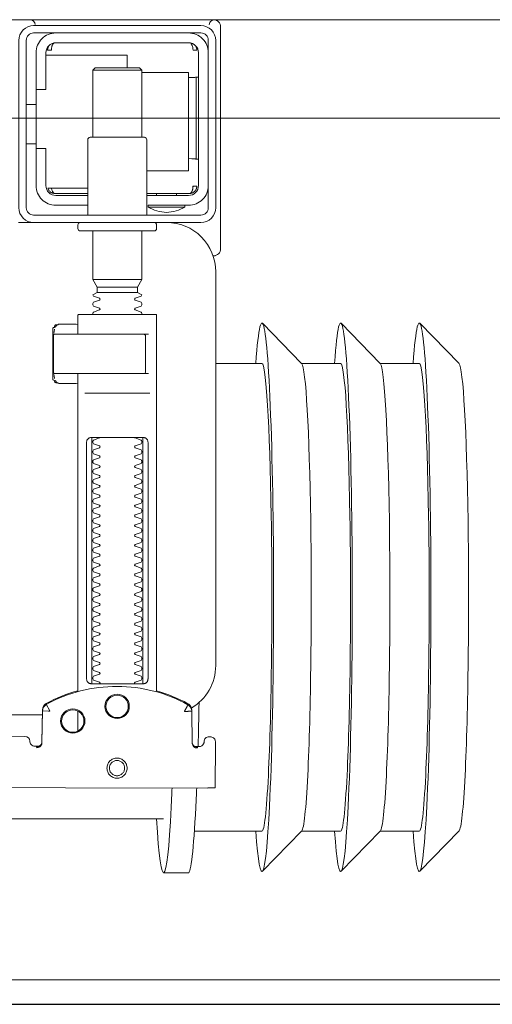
# Model space of a CAD drawing. Header units: millimetres. Extents: x 23192 to 177760, y -399809 to -79279.
# Tile 253 of 256: x 59392 to 59401, y -194641 to -194621. Entities that reach past the tile are written whole.
import ezdxf

# ---------------------------------------------------------------- set-up
doc = ezdxf.new("R2010")
doc.units = ezdxf.units.MM
doc.linetypes.add('DASHDOT', pattern=[25.4, 12.7, -6.35, 0, -6.35])
doc.layers.get('0').update_dxf_attribs({"lineweight": 0})
for name, color, linetype, lineweight in [('!! 0_ Istn-sciany', 3, 'Continuous', 30), ('!! 0_Osie', 1, 'DASHDOT', 13), ('!! 2 ZABUDOWA GK-MDF', 54, 'Continuous', 13), ('0-osie-liniA', 14, 'DASHDOT', 5)]:
    doc.layers.add(name, color=color, linetype=linetype, lineweight=lineweight)
doc.layers.add('!!_@ wypos sanit nd', color=7, linetype='Continuous', lineweight=0, plot=False)

# ---------------------------------------------------------------- blocks, each defined once
blk = doc.blocks.new('A$Cff2eaf8b')
for points in [[(-0.24945, 0.09108), (-0.24147, 0.09927)], [(-0.24136, 0.09113), (-0.23342, 0.09113), (-0.22548, 0.09927)], [(-0.22538, 0.09113), (-0.21743, 0.09113), (-0.2095, 0.09927)], [(-0.18941, 0.09963), (-0.19441, 0.09963)], [(-0.19567, 0.09113), (-0.20939, 0.09113)], [(-0.18941, 0.08863), (-0.04454, 0.08863), (-0.04035, 0.08853), (-0.03617, 0.08824), (-0.032, 0.08775), (-0.02786, 0.08707), (-0.02376, 0.08619), (-0.0197, 0.08513), (-0.0157, 0.08388), (-0.01176, 0.08244), (-0.00789, 0.08082), (-0.0041, 0.07902), (-0.0004, 0.07705), (0.0032, 0.0749), (0.0067, 0.0726), (0.01009, 0.07012), (0.01337, 0.0675)], [(-0.19839, 0.08237), (-0.11148, 0.08219)], [(-0.19594, 0.07411), (-0.19609, 0.07411), (-0.19639, 0.07411), (-0.19593, 0.07402), (-0.19578, 0.07396), (-0.19564, 0.07387), (-0.19551, 0.07376), (-0.1954, 0.07363), (-0.19532, 0.07349), (-0.19526, 0.07333), (-0.19523, 0.07317)], [(-0.16479, 0.06647), (-0.16466, 0.07302), (-0.16465, 0.07318), (-0.16461, 0.07333), (-0.16454, 0.07348), (-0.16445, 0.07361), (-0.16435, 0.07373), (-0.16422, 0.07383), (-0.16409, 0.07391), (-0.16394, 0.07396), (-0.16349, 0.07404), (-0.1638, 0.07405), (-0.16395, 0.07405)], [(-0.172, 0.07079), (-0.172, 0.06674)], [(0.16493, 0.0675), (-0.16477, 0.0675)], [(-0.172, 0.06279), (-0.172, -0.00182)], [(-0.1852, 0.06018), (-0.1852, 0.01218)], [(-0.1748, 0.01218), (-0.1748, 0.06018)], [(-0.17342, 0.00218), (-0.18659, 0.00218)], [(-0.172, 0.00012), (-0.17167, 0.00018), (-0.1682, 0.00018), (-0.1681, 0.00018), (-0.16799, 0.00016), (-0.16789, 0.00007), (-0.16779, 0.00006), (-0.16762, 0.00005), (-0.16752, 0.00005), (-0.16741, 0.00003), (-0.1673, -0.00004), (-0.16725, -0.00018), (-0.16725, -0.00044), (-0.16711, -0.00046), (-0.16701, -0.0005), (-0.16693, -0.00056), (-0.16688, -0.0007), (-0.16688, -0.01094), (-0.16692, -0.01107), (-0.16701, -0.01115), (-0.16725, -0.0112), (-0.16725, -0.01147), (-0.16728, -0.01157), (-0.16735, -0.01164), (-0.16746, -0.01168), (-0.16762, -0.01169), (-0.16775, -0.0117), (-0.16789, -0.01172), (-0.16797, -0.01179), (-0.16807, -0.01182), (-0.1682, -0.01182), (-0.17167, -0.01182), (-0.172, -0.01177)], [(-0.16829, 0.00017), (-0.16772, 0.00003), (-0.16738, -0.00042)], [(-0.18633, -0.00182), (-0.17526, -0.00182), (-0.17367, -0.00182)], [(-0.16723, -0.00083), (-0.16714, -0.00136), (-0.16713, -0.00163)], [(-0.24945, -0.00383), (-0.24147, -0.01202)], [(-0.24136, -0.00387), (-0.23342, -0.00387), (-0.22548, -0.01202)], [(-0.22538, -0.00387), (-0.21743, -0.00387), (-0.2095, -0.01202)], [(-0.2, -0.00387), (-0.20939, -0.00387)], [(-0.18633, -0.00982), (-0.18551, -0.00982), (-0.18567, -0.00972), (-0.1857, -0.00962)], [(-0.16738, -0.01122), (-0.16772, -0.01167), (-0.16829, -0.01182)], [(-0.16713, -0.01002), (-0.16714, -0.01028), (-0.16723, -0.01081)], [(-0.1841, -0.0183), (-0.1759, -0.0183)], [(-0.1759, -0.01936), (-0.1841, -0.01936)], [(-0.175, -0.02092), (-0.185, -0.02092)], [(-0.20001, -0.0258), (-0.19988, -0.02576), (-0.19976, -0.02573), (-0.19963, -0.02571), (-0.19948, -0.02571)], [(-0.20099, -0.02721), (-0.20099, -0.0722)], [(-0.19478, -0.0384), (-0.186, -0.0384)], [(-0.192, -0.038), (-0.192, -0.0384)], [(-0.188, -0.038), (-0.188, -0.0384)], [(-0.16664, -0.0395), (-0.16666, -0.03934), (-0.16669, -0.03923), (-0.16672, -0.03912), (-0.16675, -0.03902), (-0.16679, -0.03892), (-0.16684, -0.03881), (-0.16689, -0.03872), (-0.16695, -0.03863), (-0.16702, -0.03855), (-0.1671, -0.03848), (-0.16718, -0.03843), (-0.16729, -0.0384), (-0.16718, -0.03841), (-0.16708, -0.03842), (-0.16696, -0.03845), (-0.16686, -0.03848), (-0.16677, -0.03851), (-0.16666, -0.03856), (-0.16657, -0.03861), (-0.16646, -0.03868), (-0.16636, -0.03876), (-0.16627, -0.03884), (-0.16618, -0.03894), (-0.1661, -0.03904), (-0.16603, -0.03915), (-0.16598, -0.03926), (-0.16593, -0.03938), (-0.16589, -0.0395), (-0.174, -0.0395)], [(-0.174, -0.0384), (-0.16722, -0.0384)], [(-0.185, -0.063), (-0.1945, -0.063), (-0.1945, -0.043), (-0.186, -0.043)], [(-0.19591, -0.04539), (-0.19602, -0.04539), (-0.19616, -0.04539), (-0.19632, -0.04539), (-0.1965, -0.04539)], [(-0.185, -0.0498), (-0.185, -0.06342), (-0.1845, -0.06392), (-0.1755, -0.06392), (-0.175, -0.06342), (-0.175, -0.0498)], [(-0.1615, -0.0485), (-0.1635, -0.0485)], [(-0.1615, -0.0565), (-0.1635, -0.0565)], [(-0.1965, -0.06201), (-0.19632, -0.06201), (-0.19616, -0.06201), (-0.19602, -0.06201), (-0.19591, -0.06201)], [(-0.175, -0.06342), (-0.185, -0.06342)], [(-0.182, -0.06392), (-0.182, -0.0665), (-0.1655, -0.0665)], [(-0.16636, -0.06865), (-0.16625, -0.06854), (-0.16619, -0.06847), (-0.16612, -0.06839), (-0.16606, -0.0683), (-0.16601, -0.0682), (-0.16596, -0.06811), (-0.16592, -0.06801), (-0.16589, -0.0679), (-0.16586, -0.0678), (-0.16584, -0.06769), (-0.16583, -0.06759), (-0.16583, -0.06749), (-0.16593, -0.0675), (-0.16607, -0.0675), (-0.1663, -0.0675), (-0.16641, -0.0675), (-0.16651, -0.0675), (-0.16661, -0.0675), (-0.16661, -0.0676), (-0.16662, -0.0677), (-0.16663, -0.0678), (-0.16664, -0.0679), (-0.16665, -0.068), (-0.16667, -0.06811), (-0.1667, -0.06821), (-0.16673, -0.06831), (-0.16676, -0.06841), (-0.1668, -0.06852), (-0.16685, -0.06862), (-0.1669, -0.06871), (-0.16697, -0.0688), (-0.16704, -0.06887), (-0.16712, -0.06893), (-0.16725, -0.069), (-0.19475, -0.069), (-0.19493, -0.0689), (-0.19501, -0.06882), (-0.19508, -0.06874), (-0.19513, -0.06865), (-0.19518, -0.06855), (-0.19522, -0.06846), (-0.19526, -0.06835), (-0.19529, -0.06825), (-0.19532, -0.06813), (-0.19534, -0.06803), (-0.19536, -0.06793), (-0.19537, -0.06783), (-0.19538, -0.06772), (-0.19539, -0.0676), (-0.19539, -0.0675), (-0.19617, -0.06751), (-0.19616, -0.06762), (-0.19615, -0.06772), (-0.19613, -0.06783), (-0.19611, -0.06793), (-0.19607, -0.06803), (-0.19603, -0.06813), (-0.19598, -0.06823), (-0.19593, -0.06832), (-0.19586, -0.06841), (-0.19579, -0.06849), (-0.19572, -0.06857), (-0.19563, -0.06865)]]:
    blk.add_lwpolyline(points)
for points in [[(-0.19989, 0.08236), (-0.19995, 0.07336, 0.009369), (-0.19994, 0.07293), (-0.19992, 0.07276), (-0.19986, 0.07259), (-0.19979, 0.07243), (-0.19968, 0.07229), (-0.19955, 0.07217), (-0.19941, 0.07208), (-0.19924, 0.07201), (-0.19908, 0.07197), (-0.19895, 0.07196), (-0.1988, 0.07196)], [(-0.16413, 0.07389), (-0.16324, 0.07389), (-0.16303, 0.07386), (-0.16283, 0.0738), (-0.16264, 0.07369), (-0.16249, 0.07354), (-0.16237, 0.07337), (-0.16228, 0.07317), (-0.16225, 0.07297, 0.002299), (-0.16224, 0.07285, 0.40455), (-0.16124, 0.07188), (-0.11145, 0.07178)], [(-0.19623, 0.07426), (-0.19588, 0.0742), (-0.19555, 0.07399), (-0.19533, 0.07367), (-0.19523, 0.07332), (-0.19513, 0.06676), (-0.19513, 0.0667, 0.265347), (-0.19435, 0.06544, 0.125711), (-0.17997, 0.06173, 0.125711), (-0.16558, 0.06538, 0.26954), (-0.1648, 0.06667), (-0.16467, 0.07322), (-0.16464, 0.07344), (-0.16456, 0.07365), (-0.16444, 0.07383), (-0.16428, 0.07399), (-0.1641, 0.0741), (-0.16389, 0.07417), (-0.16368, 0.0742)], [(-0.19576, 0.07395), (-0.19665, 0.07395, 0.282591), (-0.19754, 0.0734), (-0.19758, 0.07331), (-0.19761, 0.0732), (-0.19763, 0.07311), (-0.19764, 0.07296, -0.415352), (-0.19865, 0.07196)], [(-0.15993, -0.0325), (-0.17249, -0.0325, 0.405519), (-0.172, -0.032), (-0.172, -0.0313, 0.414214), (-0.1725, -0.0308), (-0.1875, -0.0308, 0.414214), (-0.188, -0.0313), (-0.188, -0.032, 0.405519), (-0.18751, -0.0325), (-0.19, -0.0325, -0.414214), (-0.2, -0.0225), (-0.2, 0.0575, -0.266001), (-0.19506, 0.06612)], [(-0.19513, 0.06651), (-0.19511, 0.06632), (-0.19509, 0.06622), (-0.19506, 0.06612), (-0.19503, 0.06602), (-0.19498, 0.06592), (-0.19493, 0.06582), (-0.19488, 0.06573), (-0.19482, 0.06564), (-0.19475, 0.06556), (-0.19468, 0.06548), (-0.1946, 0.06541), (-0.19452, 0.06535), (-0.19443, 0.06529), (-0.19434, 0.06524), (-0.19358, 0.06483), (-0.19281, 0.06445), (-0.19203, 0.0641), (-0.19125, 0.06376), (-0.19045, 0.06345), (-0.18964, 0.06316), (-0.18882, 0.06289), (-0.188, 0.06265), (-0.188, -0.01362, 0.414214), (-0.1878, -0.01382), (-0.17545, -0.01382), (-0.1722, -0.01382, 0.414214), (-0.172, -0.01362), (-0.172, -0.00982)], [(-0.172, 0.0626), (-0.17117, 0.06284), (-0.17034, 0.0631), (-0.16952, 0.06339), (-0.16872, 0.0637), (-0.16792, 0.06404), (-0.16713, 0.06439), (-0.16635, 0.06477), (-0.16558, 0.06518), (-0.16557, 0.06518, 0.269546), (-0.16479, 0.06647)], [(-0.18353, 0.01118, 0.182836), (-0.18364, 0.01127), (-0.18485, 0.01168, 0.050055), (-0.185, 0.01194), (-0.185, 0.01222, 0.050055), (-0.18485, 0.01248), (-0.18364, 0.01289, 0.719897), (-0.18364, 0.01327), (-0.18485, 0.01368, 0.050055), (-0.185, 0.01394), (-0.185, 0.01422, 0.050055), (-0.18485, 0.01448), (-0.18364, 0.01489, 0.719897), (-0.18364, 0.01527), (-0.18485, 0.01568, 0.050055), (-0.185, 0.01594), (-0.185, 0.01622, 0.050055), (-0.18485, 0.01648), (-0.18364, 0.01689, 0.719897), (-0.18364, 0.01727), (-0.18485, 0.01768, 0.050055), (-0.185, 0.01794), (-0.185, 0.01822, 0.050055), (-0.18485, 0.01848), (-0.18364, 0.01889, 0.719897), (-0.18364, 0.01927), (-0.18485, 0.01968, 0.050055), (-0.185, 0.01994), (-0.185, 0.02022, 0.050055), (-0.18485, 0.02048), (-0.18364, 0.02089, 0.719897), (-0.18364, 0.02127), (-0.18485, 0.02168, 0.050055), (-0.185, 0.02194), (-0.185, 0.02222, 0.050055), (-0.18485, 0.02248), (-0.18364, 0.02289, 0.719897), (-0.18364, 0.02327), (-0.18485, 0.02368, 0.050055), (-0.185, 0.02394), (-0.185, 0.02422, 0.050055), (-0.18485, 0.02448), (-0.18364, 0.02489, 0.719897), (-0.18364, 0.02527), (-0.18485, 0.02568, 0.050055), (-0.185, 0.02594), (-0.185, 0.02622, 0.050055), (-0.18485, 0.02648), (-0.18364, 0.02689, 0.719897), (-0.18364, 0.02727), (-0.18485, 0.02768, 0.050055), (-0.185, 0.02794), (-0.185, 0.02822, 0.050055), (-0.18485, 0.02848), (-0.18364, 0.02889, 0.719897), (-0.18364, 0.02927), (-0.18485, 0.02968, 0.050055), (-0.185, 0.02994), (-0.185, 0.03022, 0.050055), (-0.18485, 0.03048), (-0.18364, 0.03089, 0.719897), (-0.18364, 0.03127), (-0.18485, 0.03168, 0.050055), (-0.185, 0.03194), (-0.185, 0.03222, 0.050055), (-0.18485, 0.03248), (-0.18364, 0.03289, 0.719897), (-0.18364, 0.03327), (-0.18485, 0.03368, 0.050055), (-0.185, 0.03394), (-0.185, 0.03422, 0.050055), (-0.18485, 0.03448), (-0.18364, 0.03489, 0.719897), (-0.18364, 0.03527), (-0.18485, 0.03568, 0.050055), (-0.185, 0.03594), (-0.185, 0.03622, 0.050055), (-0.18485, 0.03648), (-0.18364, 0.03689, 0.719897), (-0.18364, 0.03727), (-0.18485, 0.03768, 0.050055), (-0.185, 0.03794), (-0.185, 0.03822, 0.050055), (-0.18485, 0.03848), (-0.18364, 0.03889, 0.719897), (-0.18364, 0.03927), (-0.18485, 0.03968, 0.050055), (-0.185, 0.03994), (-0.185, 0.04022, 0.050055), (-0.18485, 0.04048), (-0.18364, 0.04089, 0.719897), (-0.18364, 0.04127), (-0.18485, 0.04168, 0.050055), (-0.185, 0.04194), (-0.185, 0.04222, 0.050055), (-0.18485, 0.04248), (-0.18364, 0.04289, 0.719897), (-0.18364, 0.04327), (-0.18485, 0.04368, 0.050055), (-0.185, 0.04394), (-0.185, 0.04422, 0.050055), (-0.18485, 0.04448), (-0.18364, 0.04489, 0.719897), (-0.18364, 0.04527), (-0.18485, 0.04568, 0.050055), (-0.185, 0.04594), (-0.185, 0.04622, 0.050055), (-0.18485, 0.04648), (-0.18364, 0.04689, 0.719897), (-0.18364, 0.04727), (-0.18485, 0.04768, 0.050055), (-0.185, 0.04794), (-0.185, 0.04822, 0.050055), (-0.18485, 0.04848), (-0.18364, 0.04889, 0.719897), (-0.18364, 0.04927), (-0.18485, 0.04968, 0.050055), (-0.185, 0.04994), (-0.185, 0.05022, 0.050055), (-0.18485, 0.05048), (-0.18364, 0.05089, 0.719897), (-0.18364, 0.05127), (-0.18485, 0.05168, 0.050055), (-0.185, 0.05194), (-0.185, 0.05222, 0.050055), (-0.18485, 0.05248), (-0.18364, 0.05289, 0.719897), (-0.18364, 0.05327), (-0.18485, 0.05368, 0.050055), (-0.185, 0.05394), (-0.185, 0.05422, 0.050055), (-0.18485, 0.05448), (-0.18364, 0.05489, 0.719897), (-0.18364, 0.05527), (-0.18485, 0.05568, 0.050055), (-0.185, 0.05594), (-0.185, 0.05622, 0.050055), (-0.18485, 0.05648), (-0.18364, 0.05689, 0.719897), (-0.18364, 0.05727), (-0.18485, 0.05768, 0.050055), (-0.185, 0.05794), (-0.185, 0.05822, 0.050055), (-0.18485, 0.05848), (-0.18364, 0.05889, 0.719897), (-0.18364, 0.05927), (-0.18485, 0.05968, 0.050055), (-0.185, 0.05994), (-0.185, 0.06022, 0.050055), (-0.18485, 0.06048), (-0.18364, 0.06089, 0.474594), (-0.18353, 0.06118)], [(-0.17647, 0.06118, 0.474594), (-0.17636, 0.06089), (-0.17515, 0.06048, 0.050055), (-0.175, 0.06022), (-0.175, 0.05994, 0.050055), (-0.17515, 0.05968), (-0.17636, 0.05927, 0.719897), (-0.17636, 0.05889), (-0.17515, 0.05848, 0.050055), (-0.175, 0.05822), (-0.175, 0.05794, 0.050055), (-0.17515, 0.05768), (-0.17636, 0.05727, 0.719897), (-0.17636, 0.05689), (-0.17515, 0.05648, 0.050055), (-0.175, 0.05622), (-0.175, 0.05594, 0.050055), (-0.17515, 0.05568), (-0.17636, 0.05527, 0.719897), (-0.17636, 0.05489), (-0.17515, 0.05448, 0.050055), (-0.175, 0.05422), (-0.175, 0.05394, 0.050055), (-0.17515, 0.05368), (-0.17636, 0.05327, 0.719897), (-0.17636, 0.05289), (-0.17515, 0.05248, 0.050055), (-0.175, 0.05222), (-0.175, 0.05194, 0.050055), (-0.17515, 0.05168), (-0.17636, 0.05127, 0.719897), (-0.17636, 0.05089), (-0.17515, 0.05048, 0.050055), (-0.175, 0.05022), (-0.175, 0.04994, 0.050055), (-0.17515, 0.04968), (-0.17636, 0.04927, 0.719897), (-0.17636, 0.04889), (-0.17515, 0.04848, 0.050055), (-0.175, 0.04822), (-0.175, 0.04794, 0.050055), (-0.17515, 0.04768), (-0.17636, 0.04727, 0.719897), (-0.17636, 0.04689), (-0.17515, 0.04648, 0.050055), (-0.175, 0.04622), (-0.175, 0.04594, 0.050055), (-0.17515, 0.04568), (-0.17636, 0.04527, 0.719897), (-0.17636, 0.04489), (-0.17515, 0.04448, 0.050055), (-0.175, 0.04422), (-0.175, 0.04394, 0.050055), (-0.17515, 0.04368), (-0.17636, 0.04327, 0.719897), (-0.17636, 0.04289), (-0.17515, 0.04248, 0.050055), (-0.175, 0.04222), (-0.175, 0.04194, 0.050055), (-0.17515, 0.04168), (-0.17636, 0.04127, 0.719897), (-0.17636, 0.04089), (-0.17515, 0.04048, 0.050055), (-0.175, 0.04022), (-0.175, 0.03994, 0.050055), (-0.17515, 0.03968), (-0.17636, 0.03927, 0.719897), (-0.17636, 0.03889), (-0.17515, 0.03848, 0.050055), (-0.175, 0.03822), (-0.175, 0.03794, 0.050055), (-0.17515, 0.03768), (-0.17636, 0.03727, 0.719897), (-0.17636, 0.03689), (-0.17515, 0.03648, 0.050055), (-0.175, 0.03622), (-0.175, 0.03594, 0.050055), (-0.17515, 0.03568), (-0.17636, 0.03527, 0.719897), (-0.17636, 0.03489), (-0.17515, 0.03448, 0.050055), (-0.175, 0.03422), (-0.175, 0.03394, 0.050055), (-0.17515, 0.03368), (-0.17636, 0.03327, 0.719897), (-0.17636, 0.03289), (-0.17515, 0.03248, 0.050055), (-0.175, 0.03222), (-0.175, 0.03194, 0.050055), (-0.17515, 0.03168), (-0.17636, 0.03127, 0.719897), (-0.17636, 0.03089), (-0.17515, 0.03048, 0.050055), (-0.175, 0.03022), (-0.175, 0.02994, 0.050055), (-0.17515, 0.02968), (-0.17636, 0.02927, 0.719897), (-0.17636, 0.02889), (-0.17515, 0.02848, 0.050055), (-0.175, 0.02822), (-0.175, 0.02794, 0.050055), (-0.17515, 0.02768), (-0.17636, 0.02727, 0.719897), (-0.17636, 0.02689), (-0.17515, 0.02648, 0.050055), (-0.175, 0.02622), (-0.175, 0.02594, 0.050055), (-0.17515, 0.02568), (-0.17636, 0.02527, 0.719897), (-0.17636, 0.02489), (-0.17515, 0.02448, 0.050055), (-0.175, 0.02422), (-0.175, 0.02394, 0.050055), (-0.17515, 0.02368), (-0.17636, 0.02327, 0.719897), (-0.17636, 0.02289), (-0.17515, 0.02248, 0.050055), (-0.175, 0.02222), (-0.175, 0.02194, 0.050055), (-0.17515, 0.02168), (-0.17636, 0.02127, 0.719897), (-0.17636, 0.02089), (-0.17515, 0.02048, 0.050055), (-0.175, 0.02022), (-0.175, 0.01994, 0.050055), (-0.17515, 0.01968), (-0.17636, 0.01927, 0.719897), (-0.17636, 0.01889), (-0.17515, 0.01848, 0.050055), (-0.175, 0.01822), (-0.175, 0.01794, 0.050055), (-0.17515, 0.01768), (-0.17636, 0.01727, 0.719897), (-0.17636, 0.01689), (-0.17515, 0.01648, 0.050055), (-0.175, 0.01622), (-0.175, 0.01594, 0.050055), (-0.17515, 0.01568), (-0.17636, 0.01527, 0.719897), (-0.17636, 0.01489), (-0.17515, 0.01448, 0.050055), (-0.175, 0.01422), (-0.175, 0.01394, 0.050055), (-0.17515, 0.01368), (-0.17636, 0.01327, 0.719897), (-0.17636, 0.01289), (-0.17515, 0.01248, 0.050055), (-0.175, 0.01222), (-0.175, 0.01194, 0.050055), (-0.17515, 0.01168), (-0.17636, 0.01127, 0.182836), (-0.17647, 0.01118)], [(-0.1857, -0.00202), (-0.1857, -0.00962), (-0.1857, -0.00202), (-0.18567, -0.00192), (-0.18559, -0.00184), (-0.17696, -0.00182), (-0.16725, -0.00182, -0.414214), (-0.16705, -0.00202), (-0.16705, -0.00962, -0.414214), (-0.16725, -0.00982), (-0.18543, -0.00982), (-0.18553, -0.00978), (-0.1856, -0.00962)], [(-0.185, -0.01382), (-0.185, -0.01406, -0.050055), (-0.18485, -0.01432), (-0.18364, -0.01473, -0.719897), (-0.18364, -0.01511), (-0.18485, -0.01552, -0.050055), (-0.185, -0.01578), (-0.185, -0.01606, -0.050055), (-0.18485, -0.01632), (-0.18364, -0.01673, -0.719897), (-0.18364, -0.01711), (-0.18485, -0.01752, -0.050055), (-0.185, -0.01778), (-0.1841, -0.0183), (-0.1841, -0.01936), (-0.185, -0.02092), (-0.185, -0.0308)], [(-0.175, -0.01382), (-0.175, -0.01406, 0.050055), (-0.17515, -0.01432), (-0.17636, -0.01473, 0.719897), (-0.17636, -0.01511), (-0.17515, -0.01552, 0.050055), (-0.175, -0.01578), (-0.175, -0.01606, 0.050055), (-0.17515, -0.01632), (-0.17636, -0.01673, 0.719897), (-0.17636, -0.01711), (-0.17515, -0.01752, 0.050055), (-0.175, -0.01778), (-0.1759, -0.0183), (-0.1759, -0.01936), (-0.175, -0.02092), (-0.175, -0.0308)], [(-0.20011, -0.02584, 0.091301), (-0.20056, -0.02614, 0.198909), (-0.20099, -0.02721)], [(-0.19945, -0.02578, 0.170835), (-0.20011, -0.02584)], [(-0.1985, -0.04, -0.414214), (-0.1945, -0.036), (-0.18625, -0.036), (-0.18625, -0.03562), (-0.19375, -0.03562), (-0.19375, -0.036)], [(-0.18625, -0.03562, 0.119096), (-0.19, -0.03454, 0.119096), (-0.19375, -0.03562)], [(-0.186, -0.034), (-0.186, -0.0493, 0.414214), (-0.1855, -0.0498), (-0.1745, -0.0498, 0.414214), (-0.174, -0.0493), (-0.174, -0.034)], [(-0.174, -0.036), (-0.1675, -0.036, -0.414214), (-0.1635, -0.04), (-0.16353, -0.0395)], [(-0.186, -0.038), (-0.1945, -0.038, 0.414214), (-0.1965, -0.04), (-0.1965, -0.067, 0.414214), (-0.1945, -0.069), (-0.1675, -0.069, 0.414214), (-0.1655, -0.067), (-0.1655, -0.0595), (-0.1635, -0.0595), (-0.1635, -0.04)], [(-0.1635, -0.0475), (-0.1655, -0.0475), (-0.1655, -0.04, 0.414214), (-0.1675, -0.038), (-0.174, -0.038)], [(-0.1945, -0.06193), (-0.19515, -0.06194), (-0.19542, -0.06194), (-0.1956, -0.06194), (-0.19567, -0.06194, 0.116465), (-0.19589, -0.062), (-0.19601, -0.06205), (-0.19601, -0.04535), (-0.19589, -0.0454, 0.116465), (-0.19567, -0.04546), (-0.19542, -0.04546), (-0.19515, -0.04546), (-0.1945, -0.04547)], [(-0.1675, -0.071, 0.414214), (-0.1635, -0.067), (-0.1635, -0.0595)], [(-0.1985, -0.067, 0.414214), (-0.1945, -0.071)], [(-0.20099, -0.0722, 0.198909), (-0.20056, -0.07326, 0.091301), (-0.20011, -0.07356)], [(-0.16237, -0.07369), (-0.1625, -0.07369), (-0.16269, -0.07369), (-0.16294, -0.07369), (-0.16323, -0.07369), (-0.16357, -0.07369), (-0.16393, -0.07369), (-0.16428, -0.07369), (-0.19771, -0.07369), (-0.19841, -0.07369), (-0.19903, -0.07369), (-0.19948, -0.07369), (-0.19961, -0.07369), (-0.19973, -0.07367), (-0.19984, -0.07365), (-0.20003, -0.07359, 0.517033), (-0.1987, -0.07266)], [(-0.1633, -0.0727, 0.412536), (-0.1623, -0.0737), (-0.11251, -0.0737), (-0.11222, -0.07367), (-0.11194, -0.07358), (-0.11168, -0.07345), (-0.11145, -0.07326), (-0.11126, -0.07304), (-0.11112, -0.07278), (-0.11104, -0.0725)]]:
    blk.add_lwpolyline(points, format="xyb")
for points in [[(-0.17994, 0.08038), (-0.17974, 0.08037), (-0.17954, 0.08034), (-0.17935, 0.08029), (-0.17916, 0.08022), (-0.17897, 0.08013), (-0.1788, 0.08003), (-0.17864, 0.07991), (-0.17849, 0.07978), (-0.17836, 0.07963), (-0.17824, 0.07947), (-0.17814, 0.07929), (-0.17805, 0.07911), (-0.17798, 0.07892), (-0.17793, 0.07873), (-0.17791, 0.07853), (-0.1779, 0.07833), (-0.17791, 0.07813), (-0.17794, 0.07793), (-0.17799, 0.07773), (-0.17805, 0.07754), (-0.17814, 0.07736), (-0.17824, 0.07719), (-0.17836, 0.07703), (-0.1785, 0.07688), (-0.17865, 0.07675), (-0.17881, 0.07663), (-0.17898, 0.07652), (-0.17916, 0.07644), (-0.17935, 0.07637), (-0.17955, 0.07632), (-0.17975, 0.07629), (-0.17995, 0.07628), (-0.18015, 0.07629), (-0.18035, 0.07632), (-0.18054, 0.07637), (-0.18073, 0.07644), (-0.18091, 0.07653), (-0.18109, 0.07663), (-0.18125, 0.07675), (-0.18139, 0.07689), (-0.18153, 0.07704), (-0.18165, 0.0772), (-0.18175, 0.07737), (-0.18184, 0.07755), (-0.1819, 0.07774), (-0.18195, 0.07794), (-0.18198, 0.07813), (-0.18199, 0.07834), (-0.18198, 0.07854), (-0.18195, 0.07873), (-0.1819, 0.07893), (-0.18183, 0.07912), (-0.18175, 0.0793), (-0.18164, 0.07947), (-0.18152, 0.07963), (-0.18139, 0.07978), (-0.18124, 0.07992), (-0.18108, 0.08004), (-0.18091, 0.08014), (-0.18072, 0.08022), (-0.18053, 0.08029), (-0.18034, 0.08034), (-0.18014, 0.08037)], [(-0.17994, 0.07987), (-0.17979, 0.07987), (-0.17964, 0.07984), (-0.17949, 0.07981), (-0.17935, 0.07976), (-0.17921, 0.07969), (-0.17908, 0.07961), (-0.17896, 0.07952), (-0.17885, 0.07942), (-0.17874, 0.07931), (-0.17865, 0.07918), (-0.17858, 0.07905), (-0.17851, 0.07892), (-0.17846, 0.07877), (-0.17842, 0.07862), (-0.1784, 0.07847), (-0.17839, 0.07832), (-0.1784, 0.07817), (-0.17842, 0.07802), (-0.17846, 0.07787), (-0.17851, 0.07773), (-0.17858, 0.07759), (-0.17866, 0.07746), (-0.17875, 0.07734), (-0.17885, 0.07723), (-0.17896, 0.07712), (-0.17909, 0.07703), (-0.17922, 0.07696), (-0.17935, 0.07689), (-0.1795, 0.07684), (-0.17964, 0.0768), (-0.1798, 0.07678), (-0.17995, 0.07677), (-0.1801, 0.07678), (-0.18025, 0.07681), (-0.1804, 0.07684), (-0.18054, 0.07689), (-0.18068, 0.07696), (-0.18081, 0.07704), (-0.18093, 0.07713), (-0.18104, 0.07723), (-0.18114, 0.07734), (-0.18123, 0.07747), (-0.18131, 0.0776), (-0.18138, 0.07773), (-0.18143, 0.07788), (-0.18146, 0.07803), (-0.18149, 0.07818), (-0.18149, 0.07833), (-0.18149, 0.07848), (-0.18146, 0.07863), (-0.18143, 0.07878), (-0.18137, 0.07892), (-0.18131, 0.07906), (-0.18123, 0.07919), (-0.18114, 0.07931), (-0.18104, 0.07942), (-0.18092, 0.07952), (-0.1808, 0.07962), (-0.18067, 0.07969), (-0.18053, 0.07976), (-0.18039, 0.07981), (-0.18024, 0.07985), (-0.18009, 0.07987)], [(-0.17471, 0.06118), (-0.17462, 0.06118), (-0.17454, 0.06117), (-0.17445, 0.06115), (-0.17437, 0.06113), (-0.17428, 0.06109), (-0.1742, 0.06105), (-0.17413, 0.061), (-0.17406, 0.06095), (-0.174, 0.06088), (-0.17394, 0.06081), (-0.17389, 0.06072), (-0.17384, 0.06062), (-0.17381, 0.06052), (-0.17378, 0.06041), (-0.17376, 0.06029), (-0.17376, 0.06018), (-0.17376, 0.01218), (-0.17376, 0.01206), (-0.17378, 0.01195), (-0.17381, 0.01184), (-0.17384, 0.01173), (-0.17389, 0.01164), (-0.17394, 0.01155), (-0.174, 0.01148), (-0.17406, 0.01141), (-0.17413, 0.01135), (-0.1742, 0.01131), (-0.17428, 0.01126), (-0.17437, 0.01123), (-0.17445, 0.01121), (-0.17454, 0.01119), (-0.17462, 0.01118), (-0.17471, 0.01118), (-0.18529, 0.01118), (-0.18538, 0.01118), (-0.18547, 0.01119), (-0.18555, 0.01121), (-0.18564, 0.01123), (-0.18572, 0.01126), (-0.1858, 0.01131), (-0.18587, 0.01135), (-0.18594, 0.01141), (-0.18601, 0.01148), (-0.18606, 0.01155), (-0.18612, 0.01164), (-0.18616, 0.01173), (-0.1862, 0.01184), (-0.18623, 0.01195), (-0.18624, 0.01206), (-0.18625, 0.01218), (-0.18625, 0.06018), (-0.18624, 0.06029), (-0.18623, 0.06041), (-0.1862, 0.06052), (-0.18616, 0.06062), (-0.18612, 0.06072), (-0.18606, 0.06081), (-0.18601, 0.06088), (-0.18594, 0.06095), (-0.18587, 0.061), (-0.1858, 0.06105), (-0.18572, 0.06109), (-0.18564, 0.06113), (-0.18555, 0.06115), (-0.18547, 0.06117), (-0.18538, 0.06118), (-0.18529, 0.06118)], [(-0.19467, -0.0384), (-0.19467, -0.0384), (-0.19467, -0.0384), (-0.19466, -0.0384), (-0.19466, -0.0384), (-0.19466, -0.0384), (-0.19466, -0.0384), (-0.19466, -0.0384), (-0.19466, -0.0384), (-0.19466, -0.0384), (-0.19466, -0.0384), (-0.19466, -0.0384), (-0.19466, -0.0384), (-0.19466, -0.0384), (-0.19466, -0.0384), (-0.19467, -0.0384), (-0.19467, -0.0384), (-0.19467, -0.0384), (-0.19467, -0.0384), (-0.19467, -0.0384), (-0.19468, -0.0384), (-0.19468, -0.0384), (-0.19468, -0.0384), (-0.19469, -0.0384), (-0.1947, -0.0384), (-0.19471, -0.0384), (-0.19471, -0.0384), (-0.19471, -0.0384), (-0.19471, -0.0384), (-0.19472, -0.0384), (-0.19472, -0.0384), (-0.19472, -0.0384), (-0.19472, -0.03841), (-0.19473, -0.03841), (-0.19473, -0.03841), (-0.19473, -0.03841), (-0.19473, -0.03841), (-0.19473, -0.03841), (-0.19474, -0.03841), (-0.19474, -0.03841), (-0.19474, -0.03841), (-0.19474, -0.03841), (-0.19474, -0.03841), (-0.19474, -0.03841), (-0.19475, -0.03841), (-0.19475, -0.03841), (-0.19475, -0.03841), (-0.19475, -0.03841), (-0.19476, -0.03841), (-0.19476, -0.03841), (-0.19476, -0.03841), (-0.19476, -0.03841), (-0.19477, -0.03842), (-0.19477, -0.03842), (-0.19477, -0.03842), (-0.19478, -0.03842), (-0.19479, -0.03842), (-0.19479, -0.03842), (-0.1948, -0.03843), (-0.19481, -0.03843), (-0.19481, -0.03843), (-0.19482, -0.03844), (-0.19483, -0.03844), (-0.19484, -0.03844), (-0.19484, -0.03845), (-0.19485, -0.03845), (-0.19486, -0.03845), (-0.19486, -0.03846), (-0.19487, -0.03846), (-0.19488, -0.03847), (-0.19489, -0.03847), (-0.19489, -0.03848), (-0.1949, -0.03848), (-0.19491, -0.03849), (-0.19491, -0.03849), (-0.19492, -0.0385), (-0.19493, -0.0385), (-0.19493, -0.03851), (-0.19494, -0.03851), (-0.19495, -0.03852), (-0.19495, -0.03852), (-0.19496, -0.03853), (-0.19497, -0.03854), (-0.19497, -0.03854), (-0.19498, -0.03855), (-0.19499, -0.03856), (-0.19499, -0.03856), (-0.195, -0.03857), (-0.19501, -0.03858), (-0.19501, -0.03859), (-0.19502, -0.03859), (-0.19503, -0.0386), (-0.19503, -0.03861), (-0.19504, -0.03862), (-0.19505, -0.03862), (-0.19505, -0.03863), (-0.19506, -0.03864), (-0.19507, -0.03865), (-0.19507, -0.03866), (-0.19508, -0.03867), (-0.19508, -0.03868), (-0.19509, -0.03869), (-0.1951, -0.03869), (-0.1951, -0.0387), (-0.19511, -0.03871), (-0.19511, -0.03872), (-0.19512, -0.03873), (-0.19512, -0.03874), (-0.19513, -0.03875), (-0.19514, -0.03876), (-0.19514, -0.03877), (-0.19515, -0.03878), (-0.19515, -0.03879), (-0.19516, -0.0388), (-0.19516, -0.03881), (-0.19517, -0.03882), (-0.19517, -0.03884), (-0.19518, -0.03885), (-0.19518, -0.03886), (-0.19519, -0.03887), (-0.1952, -0.03888), (-0.1952, -0.03889), (-0.19521, -0.0389), (-0.19521, -0.03891), (-0.19521, -0.03893), (-0.19522, -0.03894), (-0.19522, -0.03895), (-0.19523, -0.03896), (-0.19523, -0.03897), (-0.19524, -0.03899), (-0.19524, -0.039), (-0.19525, -0.03901), (-0.19525, -0.03902), (-0.19526, -0.03905), (-0.19527, -0.03907), (-0.19528, -0.0391), (-0.19528, -0.03912), (-0.19529, -0.03915), (-0.1953, -0.03918), (-0.19531, -0.0392), (-0.19531, -0.03923), (-0.19532, -0.03926), (-0.19532, -0.03928), (-0.19533, -0.03931), (-0.19533, -0.03933), (-0.19534, -0.03936), (-0.19534, -0.03939), (-0.19535, -0.03941), (-0.19535, -0.03944), (-0.19536, -0.03947), (-0.19536, -0.03949), (-0.19536, -0.03952), (-0.19537, -0.03955), (-0.19537, -0.03957), (-0.19537, -0.0396), (-0.19537, -0.03961), (-0.19537, -0.03962), (-0.19538, -0.03963), (-0.19538, -0.03963), (-0.19538, -0.03964), (-0.19538, -0.03965), (-0.19538, -0.03965), (-0.19538, -0.03966), (-0.19538, -0.03966), (-0.19538, -0.03967), (-0.19538, -0.03967), (-0.19538, -0.03968), (-0.19538, -0.03969), (-0.19538, -0.03969), (-0.19538, -0.0397), (-0.19538, -0.0397), (-0.19538, -0.0397), (-0.19538, -0.03971), (-0.19538, -0.03971), (-0.19538, -0.03972), (-0.19538, -0.03972), (-0.19538, -0.03972), (-0.19538, -0.03973), (-0.19538, -0.03973), (-0.19538, -0.03973), (-0.19538, -0.03974), (-0.19538, -0.03974), (-0.19538, -0.03974), (-0.19538, -0.03974), (-0.19538, -0.03975), (-0.19538, -0.03975), (-0.19538, -0.03975), (-0.19538, -0.03976), (-0.19538, -0.03976), (-0.19538, -0.03977), (-0.19538, -0.03977), (-0.19539, -0.03978), (-0.19539, -0.03978), (-0.19539, -0.03979), (-0.19539, -0.03979), (-0.19539, -0.03979), (-0.19539, -0.0398), (-0.19539, -0.0398), (-0.19539, -0.03981), (-0.19539, -0.03981), (-0.19539, -0.03982), (-0.19538, -0.03982), (-0.19538, -0.03983), (-0.19538, -0.03983), (-0.19538, -0.03984), (-0.19538, -0.03984), (-0.19538, -0.03984), (-0.19538, -0.03985), (-0.19538, -0.03986), (-0.19538, -0.03986), (-0.19538, -0.03987), (-0.19538, -0.03987), (-0.19538, -0.03987), (-0.19538, -0.03988), (-0.19538, -0.03988), (-0.19538, -0.03989), (-0.19538, -0.03989), (-0.19538, -0.03989), (-0.19538, -0.03989), (-0.19538, -0.0399), (-0.19538, -0.0399), (-0.19539, -0.0399), (-0.19539, -0.0399), (-0.19539, -0.0399), (-0.19539, -0.0399), (-0.19539, -0.0399), (-0.19539, -0.03991), (-0.1954, -0.03991), (-0.1954, -0.03991), (-0.1954, -0.03991), (-0.1954, -0.03991), (-0.1954, -0.03991), (-0.19541, -0.03991), (-0.19541, -0.03991), (-0.19542, -0.03991), (-0.19542, -0.03991), (-0.19543, -0.0399), (-0.19544, -0.0399), (-0.19545, -0.0399), (-0.19545, -0.0399), (-0.19546, -0.0399), (-0.19546, -0.0399), (-0.19547, -0.0399), (-0.19547, -0.0399), (-0.19548, -0.0399), (-0.19549, -0.0399), (-0.1955, -0.0399), (-0.1955, -0.0399), (-0.19551, -0.0399), (-0.19552, -0.0399), (-0.19553, -0.0399), (-0.19554, -0.0399), (-0.19555, -0.0399), (-0.19556, -0.0399), (-0.19557, -0.0399), (-0.19558, -0.0399), (-0.19559, -0.0399), (-0.19561, -0.0399), (-0.19564, -0.0399), (-0.19566, -0.0399), (-0.19568, -0.0399), (-0.1957, -0.0399), (-0.19574, -0.0399), (-0.19576, -0.0399), (-0.19578, -0.0399), (-0.19595, -0.0399), (-0.19596, -0.0399), (-0.19598, -0.0399), (-0.19599, -0.0399), (-0.19601, -0.0399), (-0.19602, -0.0399), (-0.19603, -0.0399), (-0.19604, -0.0399), (-0.19605, -0.0399), (-0.19606, -0.0399), (-0.19607, -0.0399), (-0.19608, -0.0399), (-0.19609, -0.0399), (-0.1961, -0.0399), (-0.19611, -0.0399), (-0.19612, -0.0399), (-0.19613, -0.03989), (-0.19614, -0.03989), (-0.19614, -0.03989), (-0.19615, -0.03989), (-0.19615, -0.03989), (-0.19615, -0.03989), (-0.19615, -0.03989), (-0.19616, -0.03989), (-0.19616, -0.03989), (-0.19616, -0.03989), (-0.19616, -0.0399), (-0.19616, -0.0399), (-0.19616, -0.0399), (-0.19616, -0.0399), (-0.19616, -0.0399), (-0.19617, -0.0399), (-0.19617, -0.03991), (-0.19617, -0.03991), (-0.19617, -0.03991), (-0.19617, -0.03991), (-0.19617, -0.03991), (-0.19617, -0.03991), (-0.19617, -0.03991), (-0.19617, -0.03991), (-0.19617, -0.03991), (-0.19617, -0.03991), (-0.19617, -0.0399), (-0.19617, -0.0399), (-0.19617, -0.0399), (-0.19617, -0.03989), (-0.19617, -0.03989), (-0.19617, -0.03989), (-0.19617, -0.03988), (-0.19617, -0.03987), (-0.19617, -0.03986), (-0.19617, -0.03985), (-0.19617, -0.03984), (-0.19617, -0.03984), (-0.19617, -0.03984), (-0.19617, -0.03983), (-0.19617, -0.03983), (-0.19617, -0.03982), (-0.19617, -0.03982), (-0.19617, -0.03981), (-0.19616, -0.0398), (-0.19616, -0.03979), (-0.19616, -0.03979), (-0.19616, -0.03978), (-0.19616, -0.03978), (-0.19616, -0.03977), (-0.19616, -0.03977), (-0.19616, -0.03977), (-0.19616, -0.03976), (-0.19616, -0.03976), (-0.19616, -0.03975), (-0.19616, -0.03975), (-0.19616, -0.03974), (-0.19616, -0.03974), (-0.19616, -0.03973), (-0.19616, -0.03973), (-0.19616, -0.03972), (-0.19616, -0.03972), (-0.19616, -0.03972), (-0.19616, -0.03972), (-0.19616, -0.03971), (-0.19616, -0.03971), (-0.19616, -0.0397), (-0.19615, -0.0397), (-0.19615, -0.0397), (-0.19615, -0.03969), (-0.19615, -0.03969), (-0.19615, -0.03968), (-0.19615, -0.03967), (-0.19615, -0.03967), (-0.19615, -0.03966), (-0.19615, -0.03966), (-0.19615, -0.03965), (-0.19615, -0.03964), (-0.19614, -0.03964), (-0.19614, -0.03963), (-0.19614, -0.03962), (-0.19614, -0.03962), (-0.19614, -0.03961), (-0.19614, -0.0396), (-0.19614, -0.03959), (-0.19613, -0.03958), (-0.19613, -0.03958), (-0.19613, -0.03957), (-0.19613, -0.03955), (-0.19612, -0.03954), (-0.19612, -0.03952), (-0.19611, -0.0395), (-0.19611, -0.03949), (-0.1961, -0.03947), (-0.1961, -0.03945), (-0.19609, -0.03944), (-0.19609, -0.03942), (-0.19608, -0.03941), (-0.19608, -0.03939), (-0.19607, -0.03937), (-0.19607, -0.03936), (-0.19606, -0.03934), (-0.19605, -0.03933), (-0.19605, -0.03931), (-0.19604, -0.0393), (-0.19603, -0.03928), (-0.19603, -0.03927), (-0.19602, -0.03925), (-0.19601, -0.03923), (-0.196, -0.03922), (-0.196, -0.0392), (-0.19599, -0.03919), (-0.19598, -0.03918), (-0.19597, -0.03916), (-0.19596, -0.03915), (-0.19596, -0.03913), (-0.19595, -0.03912), (-0.19594, -0.0391), (-0.19593, -0.03909), (-0.19592, -0.03907), (-0.19591, -0.03906), (-0.1959, -0.03905), (-0.19589, -0.03903), (-0.19588, -0.03902), (-0.19587, -0.03901), (-0.19586, -0.03899), (-0.19585, -0.03898), (-0.19584, -0.03897), (-0.19583, -0.03895), (-0.19582, -0.03894), (-0.19581, -0.03893), (-0.1958, -0.03891), (-0.19579, -0.0389), (-0.19577, -0.03889), (-0.19576, -0.03888), (-0.19575, -0.03886), (-0.19574, -0.03885), (-0.19573, -0.03884), (-0.19572, -0.03883), (-0.1957, -0.03882), (-0.19569, -0.0388), (-0.19568, -0.03879), (-0.19567, -0.03878), (-0.19565, -0.03877), (-0.19564, -0.03876), (-0.19563, -0.03875), (-0.19562, -0.03874), (-0.1956, -0.03873), (-0.19559, -0.03872), (-0.19558, -0.03871), (-0.19556, -0.0387), (-0.19555, -0.03869), (-0.19554, -0.03868), (-0.19552, -0.03867), (-0.19551, -0.03866), (-0.19549, -0.03865), (-0.19548, -0.03864), (-0.19547, -0.03863), (-0.19545, -0.03862), (-0.19544, -0.03861), (-0.19542, -0.0386), (-0.19541, -0.0386), (-0.19539, -0.03859), (-0.19538, -0.03858), (-0.19536, -0.03857), (-0.19535, -0.03856), (-0.19533, -0.03856), (-0.19532, -0.03855), (-0.1953, -0.03854), (-0.19529, -0.03853), (-0.19527, -0.03853), (-0.19526, -0.03852), (-0.19524, -0.03851), (-0.19522, -0.03851), (-0.19521, -0.0385), (-0.19519, -0.0385), (-0.19518, -0.03849), (-0.19516, -0.03848), (-0.19515, -0.03848), (-0.19513, -0.03847), (-0.19511, -0.03847), (-0.1951, -0.03846), (-0.19508, -0.03846), (-0.19506, -0.03845), (-0.19505, -0.03845), (-0.19503, -0.03845), (-0.19502, -0.03844), (-0.195, -0.03844), (-0.19498, -0.03843), (-0.19497, -0.03843), (-0.19495, -0.03843), (-0.19493, -0.03842), (-0.19492, -0.03842), (-0.19491, -0.03842), (-0.1949, -0.03842), (-0.19489, -0.03842), (-0.19488, -0.03842), (-0.19487, -0.03841), (-0.19486, -0.03841), (-0.19485, -0.03841), (-0.19484, -0.03841), (-0.19483, -0.03841), (-0.19481, -0.03841), (-0.1948, -0.03841), (-0.19479, -0.03841), (-0.19479, -0.03841), (-0.19478, -0.03841), (-0.19478, -0.0384), (-0.19477, -0.0384), (-0.19477, -0.0384), (-0.19476, -0.0384), (-0.19475, -0.0384), (-0.19474, -0.0384), (-0.19474, -0.0384), (-0.19473, -0.0384), (-0.19473, -0.0384), (-0.19471, -0.0384), (-0.19471, -0.0384), (-0.1947, -0.0384), (-0.1947, -0.0384), (-0.19469, -0.0384), (-0.19469, -0.0384), (-0.19469, -0.0384), (-0.19469, -0.0384), (-0.19468, -0.0384), (-0.19468, -0.0384), (-0.19468, -0.0384), (-0.19468, -0.0384), (-0.19467, -0.0384), (-0.19467, -0.0384), (-0.19467, -0.0384)]]:
    blk.add_lwpolyline(points, close=True)
for points in [[(-0.19436, 0.06548), (-0.19435, 0.06548), (-0.19435, 0.06548), (-0.19435, 0.06548), (-0.19435, 0.06548), (-0.19435, 0.06548), (-0.19435, 0.06548), (-0.19435, 0.06548), (-0.19435, 0.06548), (-0.19435, 0.06548), (-0.19435, 0.06548), (-0.19435, 0.06548), (-0.19435, 0.06548), (-0.19435, 0.06548), (-0.19435, 0.06548), (-0.19435, 0.06548), (-0.19435, 0.06548), (-0.19435, 0.06548), (-0.19435, 0.06548), (-0.19435, 0.06549), (-0.19435, 0.06549), (-0.19435, 0.06549), (-0.19435, 0.06549), (-0.19435, 0.06549), (-0.19435, 0.06549), (-0.19435, 0.0655), (-0.19435, 0.0655), (-0.19434, 0.0655), (-0.19434, 0.06551), (-0.19434, 0.06551), (-0.19434, 0.06552), (-0.19433, 0.06552), (-0.19433, 0.06553), (-0.19433, 0.06553), (-0.19433, 0.06554), (-0.19432, 0.06554), (-0.19432, 0.06555), (-0.19432, 0.06555), (-0.19432, 0.06556), (-0.19431, 0.06556), (-0.19431, 0.06557), (-0.19431, 0.06558), (-0.1943, 0.06558), (-0.1943, 0.06559), (-0.19429, 0.0656), (-0.19429, 0.06561), (-0.19429, 0.06561), (-0.19428, 0.06562), (-0.19428, 0.06563), (-0.19427, 0.06564), (-0.19427, 0.06565), (-0.19426, 0.06566), (-0.19426, 0.06566), (-0.19425, 0.06567), (-0.19425, 0.06568), (-0.19424, 0.06569), (-0.19424, 0.0657), (-0.19423, 0.06571), (-0.19423, 0.06572), (-0.19422, 0.06573), (-0.19422, 0.06574), (-0.19421, 0.06575), (-0.1942, 0.06576), (-0.1942, 0.06578), (-0.19419, 0.06579), (-0.19419, 0.0658), (-0.19418, 0.06581), (-0.19417, 0.06582), (-0.19417, 0.06583), (-0.19416, 0.06585), (-0.19415, 0.06586), (-0.19414, 0.06588), (-0.19413, 0.06591), (-0.19411, 0.06594), (-0.1941, 0.06596), (-0.19408, 0.06599), (-0.19407, 0.06602), (-0.19405, 0.06605), (-0.19395, 0.06623), (-0.19393, 0.06626), (-0.1939, 0.06633), (-0.19388, 0.06636), (-0.19386, 0.0664), (-0.19384, 0.06643), (-0.19382, 0.06646), (-0.1938, 0.0665), (-0.19378, 0.06653), (-0.19377, 0.06657), (-0.19376, 0.06659), (-0.19375, 0.0666), (-0.19375, 0.0666), (-0.19374, 0.06662), (-0.19373, 0.06663), (-0.19372, 0.06664), (-0.19372, 0.06665), (-0.19371, 0.06666), (-0.19371, 0.06667), (-0.19371, 0.06667), (-0.1937, 0.06668), (-0.1937, 0.06668), (-0.1937, 0.06668), (-0.1937, 0.06669), (-0.1937, 0.06669), (-0.1937, 0.0667), (-0.19369, 0.06671), (-0.19369, 0.06671), (-0.19369, 0.06672), (-0.19368, 0.06672), (-0.19368, 0.06672), (-0.19368, 0.06673), (-0.19367, 0.06673), (-0.19367, 0.06674), (-0.19367, 0.06674), (-0.19366, 0.06674), (-0.19365, 0.06675), (-0.19365, 0.06675), (-0.19364, 0.06676), (-0.19364, 0.06676), (-0.19364, 0.06676), (-0.19364, 0.06677), (-0.19363, 0.06677), (-0.19363, 0.06678), (-0.19363, 0.06678), (-0.19363, 0.06678), (-0.19363, 0.06679), (-0.19363, 0.06679), (-0.19363, 0.0668), (-0.19363, 0.0668), (-0.19363, 0.06681), (-0.19364, 0.06681), (-0.19364, 0.06681), (-0.19364, 0.06682), (-0.19364, 0.06682), (-0.19364, 0.06682), (-0.19365, 0.06682), (-0.19365, 0.06682), (-0.19365, 0.06682), (-0.19365, 0.06682), (-0.19365, 0.06682), (-0.19366, 0.06682), (-0.19366, 0.06682), (-0.19366, 0.06682), (-0.19366, 0.06682), (-0.19366, 0.06682), (-0.19367, 0.06682), (-0.19367, 0.06682), (-0.19367, 0.06682), (-0.19367, 0.06682), (-0.19367, 0.06682), (-0.19368, 0.06682), (-0.19368, 0.06682), (-0.19369, 0.06682), (-0.19369, 0.06682), (-0.19369, 0.06681), (-0.1937, 0.06681), (-0.1937, 0.06681), (-0.19371, 0.06681), (-0.19371, 0.06681), (-0.19371, 0.06681), (-0.19371, 0.06681), (-0.19372, 0.0668), (-0.19372, 0.0668), (-0.19373, 0.0668), (-0.19373, 0.0668), (-0.19374, 0.0668), (-0.19374, 0.0668), (-0.19374, 0.0668), (-0.19375, 0.0668), (-0.19375, 0.06681), (-0.19376, 0.06681), (-0.19376, 0.06681), (-0.19377, 0.06681), (-0.19377, 0.06681), (-0.19377, 0.06681), (-0.19377, 0.06681), (-0.19378, 0.06681), (-0.19378, 0.06681), (-0.19378, 0.06681), (-0.19378, 0.06681), (-0.19379, 0.06681), (-0.19379, 0.06681), (-0.19379, 0.06681), (-0.19379, 0.06681), (-0.1938, 0.06681), (-0.1938, 0.06681), (-0.19381, 0.06681), (-0.19381, 0.06681), (-0.19382, 0.06681), (-0.19383, 0.06681), (-0.19383, 0.06681), (-0.19384, 0.06681), (-0.19385, 0.06681), (-0.19385, 0.06681), (-0.19386, 0.06681), (-0.19387, 0.06681), (-0.19388, 0.06681), (-0.19389, 0.06681), (-0.19389, 0.0668), (-0.1939, 0.0668), (-0.19391, 0.0668), (-0.19392, 0.0668), (-0.19397, 0.0668), (-0.19398, 0.0668), (-0.19399, 0.0668), (-0.194, 0.0668), (-0.19401, 0.0668), (-0.19402, 0.0668), (-0.19403, 0.0668), (-0.19405, 0.0668), (-0.19406, 0.0668), (-0.19407, 0.0668), (-0.19408, 0.0668), (-0.19409, 0.0668), (-0.1941, 0.0668), (-0.19412, 0.0668), (-0.19417, 0.0668), (-0.19419, 0.0668), (-0.19421, 0.0668), (-0.19424, 0.0668), (-0.19426, 0.0668), (-0.19429, 0.0668), (-0.19431, 0.0668), (-0.19433, 0.0668), (-0.19436, 0.0668), (-0.19438, 0.06679), (-0.19455, 0.06679), (-0.19457, 0.06679), (-0.19459, 0.06679), (-0.19461, 0.06679), (-0.19463, 0.06679), (-0.19464, 0.06679), (-0.19465, 0.06679), (-0.19466, 0.06679), (-0.19467, 0.06679), (-0.19468, 0.06679), (-0.19469, 0.06679), (-0.1947, 0.06679), (-0.19471, 0.06679), (-0.19472, 0.06679), (-0.19473, 0.06679), (-0.19474, 0.06679), (-0.19474, 0.06679), (-0.19475, 0.06679), (-0.19476, 0.06679), (-0.19477, 0.06679), (-0.19478, 0.06679), (-0.19479, 0.06679), (-0.1948, 0.06679), (-0.1948, 0.06679), (-0.19481, 0.06679), (-0.19482, 0.06678), (-0.19483, 0.06678), (-0.19484, 0.06678), (-0.19484, 0.06678), (-0.19485, 0.06678), (-0.19486, 0.06678), (-0.19487, 0.06678), (-0.19487, 0.06678), (-0.19488, 0.06678), (-0.19489, 0.06678), (-0.1949, 0.06678), (-0.1949, 0.06678), (-0.19491, 0.06678), (-0.19492, 0.06678), (-0.19492, 0.06678), (-0.19493, 0.06678), (-0.19494, 0.06678), (-0.19494, 0.06678), (-0.19495, 0.06678), (-0.19496, 0.06678), (-0.19496, 0.06678), (-0.19497, 0.06678), (-0.19499, 0.06678), (-0.19499, 0.06678), (-0.195, 0.06678), (-0.195, 0.06678), (-0.19501, 0.06678), (-0.19501, 0.06678), (-0.19502, 0.06678), (-0.19502, 0.06678), (-0.19503, 0.06678), (-0.19503, 0.06678), (-0.19504, 0.06678), (-0.19504, 0.06678), (-0.19505, 0.06678), (-0.19505, 0.06678), (-0.19505, 0.06678), (-0.19506, 0.06678), (-0.19506, 0.06678), (-0.19507, 0.06678), (-0.19507, 0.06678), (-0.19507, 0.06678), (-0.19508, 0.06678), (-0.19508, 0.06678), (-0.19508, 0.06678), (-0.19509, 0.06678), (-0.19509, 0.06678), (-0.19509, 0.06678), (-0.1951, 0.06678), (-0.1951, 0.06678), (-0.1951, 0.06678), (-0.19511, 0.06678), (-0.19511, 0.06678), (-0.19511, 0.06678), (-0.19511, 0.06678), (-0.19511, 0.06678), (-0.19512, 0.06678), (-0.19512, 0.06678), (-0.19512, 0.06678), (-0.19512, 0.06678), (-0.19512, 0.06678), (-0.19512, 0.06678), (-0.19513, 0.06678), (-0.19513, 0.06677), (-0.19513, 0.06677), (-0.19513, 0.06677), (-0.19513, 0.06677), (-0.19513, 0.06677), (-0.19513, 0.06677), (-0.19513, 0.06677), (-0.19513, 0.06677), (-0.19513, 0.06677), (-0.19513, 0.06677), (-0.19513, 0.06677), (-0.19513, 0.06677), (-0.19513, 0.06677), (-0.19513, 0.06677), (-0.19513, 0.06677), (-0.19513, 0.06678), (-0.19513, 0.06678), (-0.19513, 0.06678), (-0.19513, 0.06678), (-0.19513, 0.06678), (-0.19513, 0.06678), (-0.19513, 0.06678), (-0.19513, 0.06678), (-0.19513, 0.06678), (-0.19513, 0.06678), (-0.19513, 0.06678), (-0.19513, 0.06678), (-0.19513, 0.06678), (-0.19513, 0.06678), (-0.19513, 0.06678), (-0.19513, 0.06677), (-0.19513, 0.06677, 0.269547)], [(-0.1648, 0.06671), (-0.16481, 0.06671), (-0.16485, 0.06672), (-0.16497, 0.06672), (-0.16603, 0.06675), (-0.16612, 0.06675), (-0.16616, 0.06675), (-0.1662, 0.06675), (-0.16623, 0.06676), (-0.16627, 0.06677), (-0.1663, 0.06675), (-0.1663, 0.06672), (-0.16628, 0.0667), (-0.16625, 0.06667), (-0.16623, 0.06663), (-0.16622, 0.0666), (-0.1662, 0.06657), (-0.16561, 0.06549), (-0.1656, 0.06545), (-0.16558, 0.06542, 0.269546)], [(-0.2, -0.0695), (-0.2, -0.0355, -0.414214), (-0.197, -0.0325), (-0.163, -0.0325, -0.414214), (-0.16, -0.0355), (-0.16, -0.0695, -0.414214), (-0.163, -0.0725), (-0.197, -0.0725, -0.414214)], [(-0.1615, -0.0355), (-0.1615, -0.0695, -0.414214), (-0.163, -0.071), (-0.197, -0.071, -0.414214), (-0.1985, -0.0695), (-0.1985, -0.0355, -0.414214), (-0.197, -0.034), (-0.163, -0.034, -0.414214)]]:
    blk.add_lwpolyline(points, format="xyb", close=True)
for centre, radius in [((-0.17096, 0.06877), 0.00247), ((-0.17096, 0.06877), 0.00227), ((-0.17997, 0.06579), 0.00247), ((-0.17997, 0.06579), 0.00227)]:
    blk.add_circle(centre, radius)
for centre, major_axis, ratio, start_param, end_param in [((-0.18941, 0.04363), (0, 0.056), 0.04256, 5.645661, 6.988802), ((-0.24136, 0.04363), (0, 0.0557), 0.04256, 5.733752, 6.988802), ((-0.22538, 0.04363), (0, 0.0557), 0.04256, 5.733752, 6.988802), ((-0.20939, 0.04363), (0, 0.0557), 0.04256, 5.733752, 6.988802), ((-0.19441, 0.04363), (0, 0.056), 0.04256, 0, 0.705617), ((-0.24936, 0.04363), (0, 0.0475), 0.04256, 0.043665, 0.705617), ((-0.24136, 0.04363), (0, 0.0475), 0.04256, 0, 0.705617), ((-0.23337, 0.04363), (0, 0.0475), 0.04256, 0.043665, 0.705617), ((-0.22538, 0.04363), (0, 0.0475), 0.04256, 0, 0.705617), ((-0.21739, 0.04363), (0, 0.0475), 0.04256, 0.043665, 0.705617), ((-0.20939, 0.04363), (0, 0.0475), 0.04256, 0, 0.705617), ((-0.24136, 0.04363), (0, 0.0557), 0.04256, 0.705617, 3.691026), ((-0.22538, 0.04363), (0, 0.0557), 0.04256, 0.705617, 3.691026), ((-0.20939, 0.04363), (0, 0.0557), 0.04256, 0.705617, 3.691026), ((-0.19441, 0.04363), (0, 0.056), 0.04256, 0.705617, 0.806963), ((-0.18941, 0.04363), (0, 0.056), 0.04256, 0.705617, 0.807212), ((-0.19839, 0.08235), (-0.0015, 0), 0.008726, 4.712674, 6.283151), ((-0.24936, 0.04363), (0, 0.0475), 0.04256, 0.705617, 3.097928), ((-0.24136, 0.04363), (0, 0.0475), 0.04256, 0.705617, 3.141593), ((-0.23337, 0.04363), (0, 0.0475), 0.04256, 0.705617, 3.097928), ((-0.22538, 0.04363), (0, 0.0475), 0.04256, 0.705617, 3.141593), ((-0.21739, 0.04363), (0, 0.0475), 0.04256, 0.705617, 3.097928), ((-0.20939, 0.04363), (0, 0.0475), 0.04256, 0.705617, 3.141593), ((-0.19664, 0.07495), (-0.000002, -0.001), 0.000289, 6.274459, 6.283185), ((-0.19441, 0.04363), (0, 0.056), 0.04256, 0.998527, 1.179108), ((-0.16324, 0.07489), (-0.000002, -0.001), 0.000289, 6.274459, 6.283185), ((-0.19879, 0.07296), (-0.000011, -0.001), 0.706875, 0, 0.012337), ((-0.19844, 0.07196), (-0.000501, 0.000001), 0.008726, 0.786107, 1.14947), ((-0.19864, 0.07296), (-0.000006, -0.001), 0.408573, 0, 0.00956), ((-0.19463, 0.06658), (-0.0005, -0.000008), 0.017454, 0, 0.000137), ((-0.1653, 0.06668), (0.0005, -0.00001), 0.000006, 6.282744, 6.283185), ((-0.1852, 0.06018), (0, 0.001), 0.000289, 4.712389, 6.283185), ((-0.1748, 0.06018), (0, -0.001), 0.000289, 1.570796, 3.141593), ((-0.1852, 0.01218), (0, -0.001), 0.000289, 0, 1.570796), ((-0.1748, 0.01218), (0, -0.001), 0.000289, 0, 1.570796), ((-0.16763, -0.00015), (0.000004, 0.0002), 0.133184, 0.00502, 0.005026), ((-0.16723, -0.00065), (0.000013, 0.0002), 0.223, 0.006306, 0.006351), ((-0.16763, -0.01149), (0.000004, -0.0002), 0.133184, 6.278107, 6.278112), ((-0.16723, -0.011), (0.000013, -0.0002), 0.223, 6.276731, 6.276777)]:
    blk.add_ellipse(centre, major_axis=major_axis, ratio=ratio, start_param=start_param, end_param=end_param)
blk = doc.blocks.new('BLOK OSI')
at = {"layer": '0-osie-liniA', "ltscale": 5}
blk.add_lwpolyline([(48639.25763, -194702.0883), (55442.2848, -194702.0883)], dxfattribs=at)

msp = doc.modelspace()

# ---------------------------------------------------------------- linework, layer by layer
at = {"layer": '!! 0_ Istn-sciany'}
msp.add_lwpolyline([(59317.56735, -194641.12813), (59477.56735, -194641.12813)], dxfattribs=at)
at = {"layer": '!! 2 ZABUDOWA GK-MDF'}
for points in [[(59317.56735, -194621.12813), (59418.56735, -194621.12813)], [(59317.56735, -194623.12813), (59418.56735, -194623.12813)]]:
    msp.add_lwpolyline(points, dxfattribs=at)

# ---------------------------------------------------------------- block references
at = {"layer": '!! 0_Osie'}
msp.add_blockref('BLOK OSI', (8819.85593, 61.46017), dxfattribs=at)
at = {"layer": '!!_@ wypos sanit nd', "xscale": 100, "yscale": 100, "zscale": 100, "rotation": 180}
msp.add_blockref('A$Cff2eaf8b', (59375.78963, -194628.49768), dxfattribs=at)

doc.saveas('drawing.dxf')
